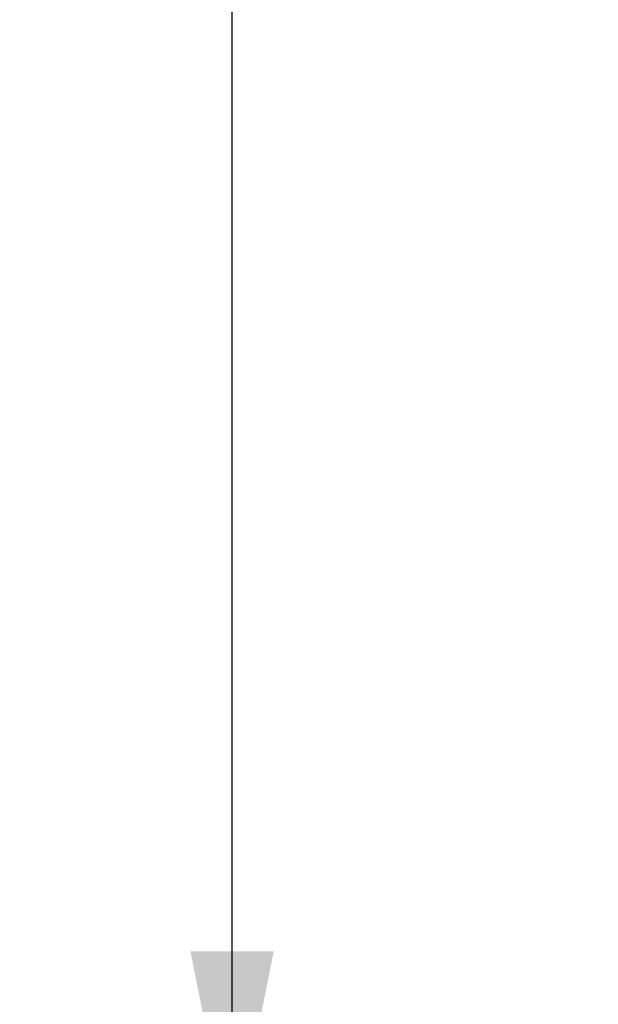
# Model space of a CAD drawing. Header units: inches. Extents: x 0 to 77.3, y 0 to 50.
# Tile 36 of 60: x 56.3 to 57.5, y 39.7 to 41.8. Entities that reach past the tile are written whole.
import ezdxf

# ---------------------------------------------------------------- set-up
doc = ezdxf.new("R2010")
doc.units = ezdxf.units.IN
doc.header["$LTSCALE"] = 4.25
doc.header["$MEASUREMENT"] = 0
doc.layers.get('0').update_dxf_attribs({"linetype": 'CONTINUOUS'})
doc.layers.add('DIMENSIONS', color=7, linetype='CONTINUOUS')
doc.styles.get("Standard").update_dxf_attribs({"font": 'arial.ttf'})
doc.dimstyles.new('DIMSTYLE_1', dxfattribs={"dimtxt": 0.340909, "dimasz": 0.454545, "dimexe": 0.09, "dimexo": 0.07, "dimgap": 0.0375, "dimtad": 0, "dimtih": 1, "dimtoh": 1, "dimzin": 4, "dimdsep": 46, "dimtxsty": 'Standard', "dimblk": '_FILLED', "dimblk1": '_FILLED', "dimblk2": '_FILLED', "dimcen": 0.09, "dimadec": 3, "dimazin": 1, "dimtfac": 1, "dimtdec": 3, "dimtofl": 0, "dimtmove": 0, "dimatfit": 3, "dimldrblk": '_FILLED', "dimfxl": 0, "dimtolj": 1, "dimtzin": 4, "dimarcsym": 0})

# ---------------------------------------------------------------- blocks, each defined once
blk = doc.blocks.new('_FILLED')
at = {"color": 0, "linetype": 'ByBlock'}
blk.add_solid([(0, 0), (-1, 0.2), (-1, -0.2)], dxfattribs=at)
blk = doc.blocks.new('*D2')
at = {"layer": 'DIMENSIONS', "color": 2, "linetype": 'Continuous'}
for p, q in [((57.4443, 45.3549), (56.3066, 45.3549)), ((56.7157, 45.3549), (56.7157, 42.6958)), ((56.7157, 39.3549), (56.7157, 42.014)), ((57.4443, 39.3549), (56.3066, 39.3549))]:
    blk.add_line(p, q, dxfattribs=at)
at = {"layer": 'DIMENSIONS', "color": 2, "linetype": 'Continuous', "xscale": 0.4545454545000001, "yscale": 0.4545454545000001, "zscale": 0.4545454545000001}
for p, rotation in [((56.7157, 45.3549), 90), ((56.7157, 39.3549), 270)]:
    blk.add_blockref('_FILLED', p, dxfattribs=dict(at, rotation=rotation))
at = {"layer": 'DIMENSIONS', "color": 2, "linetype": 'Continuous', "insert": (56.7157, 42.5254), "char_height": 0.34091, "width": 0.926411, "attachment_point": 2, "line_spacing_factor": 0.9}
blk.add_mtext('6.00', dxfattribs=at)

msp = doc.modelspace()

# ---------------------------------------------------------------- dimensions: what is measured, and where the dimension line sits
at = {"layer": 'DIMENSIONS', "color": 2, "linetype": 'Continuous'}
dim = msp.add_linear_dim(base=(56.715702, 45.354909), p1=(57.514263, 39.354909), p2=(57.514263, 45.354909), angle=90, dimstyle='DIMSTYLE_1', dxfattribs=at)
dim.commit()
dim.dimension.update_dxf_attribs({"geometry": '*D2', "text_midpoint": (56.713357, 42.35301), "dimtype": 160})

doc.saveas('drawing.dxf')
